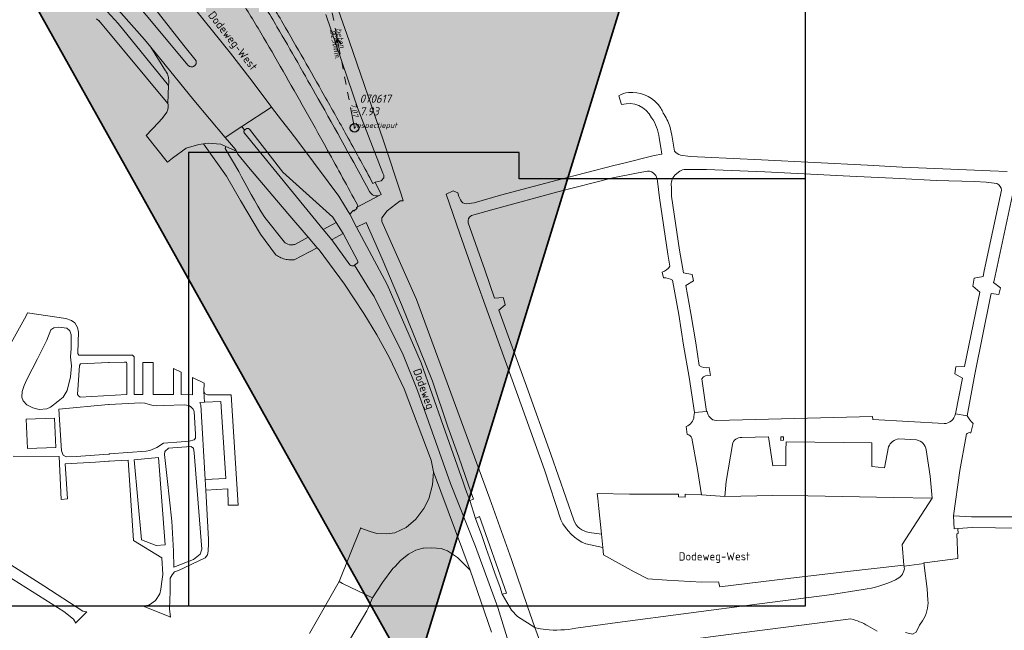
# Model space of a CAD drawing. Extents: x 148869 to 161638, y 453607 to 469810.
# Tile 38 of 256: x 153980 to 154205, y 460300 to 460439. Entities that reach past the tile are written whole.
import ezdxf
from ezdxf.enums import TextEntityAlignment as Align

# ---------------------------------------------------------------- set-up
doc = ezdxf.new("R2010")
doc.units = 0
doc.header["$PDMODE"] = 32
doc.header["$PDSIZE"] = 2
doc.linetypes.add('RI-GWA', pattern=[18.45, 6, -1.8, 1.75, -1.8, 1.75, -1.8, 1.75, -1.8])
doc.layers.get('0').update_dxf_attribs({"linetype": 'CONTINUOUS'})
doc.layers.get('DEFPOINTS').update_dxf_attribs({"linetype": 'CONTINUOUS'})
doc.layers.add('2021', color=41, linetype='CONTINUOUS')
doc.layers.add('2021 hatch', color=41, linetype='CONTINUOUS')
for name, color, linetype, lineweight in [('B-OI-RI-GWA-MATERIAAL-T18', 10, 'CONTINUOUS', 18), ('B-OI-RI-GWA-PUTDEKSELHOOGTE-T25', 10, 'CONTINUOUS', 25), ('B-OI-RI-GWA_BOB-T18', 10, 'CONTINUOUS', 18), ('B-OI-RI-GWA_DIAMETER-T18', 10, 'CONTINUOUS', 18), ('B-OI-RI-GWA_PUTNUMMER-T18', 10, 'CONTINUOUS', 18), ('B-OI-RI-GWA_RIOOLPUT-S', 10, 'CONTINUOUS', 25), ('B-OI-RI-GWA_TRANSPORTLEIDING-G', 10, 'RI-GWA', 18), ('B-OI-RI-STROOMRICHTING-S', 252, 'CONTINUOUS', 25), ('B-RO-OG-TOPOGRAFIE-T18', 2, 'CONTINUOUS', 18), ('B-RO-VH-VERHARDING_ASFALT-GV', 251, 'CONTINUOUS', 18), ('B-RO-VH-VERHARDING_FUNDERING_ZAND-GV', 251, 'CONTINUOUS', 18), ('B-RO-VH-VERHARDING_GESLOTEN-GV', 251, 'CONTINUOUS', 18), ('B-RO-VH-VERHARDING_HALFVERHARDING-GV', 251, 'CONTINUOUS', 18), ('B-RO-VH-VERHARDING_OPEN-GV', 251, 'CONTINUOUS', 18), ('N-OI-KG-BEHEERGRENS-G-2021', 221, 'XX-WERKGRENS', 35), ('X-XX-AL-TEKENBLAD-KADER-G-OZ', 1, 'CONTINUOUS', 25)]:
    doc.layers.add(name, color=color, linetype=linetype, lineweight=lineweight)
doc.styles.add('NLCS-ISO-M200-T18', font='NLCS-ISO.ttf', dxfattribs={"height": 0.36})
doc.styles.add('NLCS-ISO-M500-T18_CURSIEF', font='NLCS-ISO.ttf', dxfattribs={"oblique": 15, "height": 0.9})
doc.styles.add('NLCS-ISO-M750-T25_CURSIEF', font='NLCS-ISO.ttf', dxfattribs={"oblique": 15, "height": 1.875})
doc.linetypes.add('XX-WERKGRENS', pattern='A,0,[137,NLCS.SHX,S=0.1,R=0,X=-1.1,Y=-1.35],-6', length=6)

# ---------------------------------------------------------------- blocks, each defined once
blk = doc.blocks.new('ACMAP_ANN_TEMPLATE_gwa-diam')
at = {"color": 0, "linetype": 'ByBlock', "style": 'NLCS-ISO-M500-T18_CURSIEF', "oblique": 15}
blk.add_attdef('gwa-diam', (-2.2, -1.3), '', height=1.2, dxfattribs=at)
blk = doc.blocks.new('ACMAP_ANN_TEMPLATE_gwa-materiaal')
at = {"color": 0, "linetype": 'ByBlock', "style": 'NLCS-ISO-M500-T18_CURSIEF', "oblique": 15}
blk.add_attdef('gwa-mat', (-2.2, 0.2), '', height=1.2, dxfattribs=at)
blk = doc.blocks.new('ACMAP_ANN_TEMPLATE_gwa-nap-r')
at = {"color": 0, "linetype": 'ByBlock', "style": 'NLCS-ISO-M500-T18_CURSIEF', "oblique": 15}
blk.add_attdef('gwa-nap-r', (-5.6, 0.2), '', height=1.2, dxfattribs=at)
blk = doc.blocks.new('ACMAP_ANN_TEMPLATE_gwa-puth')
at = {"color": 0, "linetype": 'ByBlock', "style": 'NLCS-ISO-M750-T25_CURSIEF', "oblique": 15}
blk.add_attdef('gwa-puth', (3, -5), '', height=1.88, dxfattribs=at)
blk = doc.blocks.new('ACMAP_ANN_TEMPLATE_gwa-putnr')
at = {"color": 0, "linetype": 'ByBlock', "style": 'NLCS-ISO-M750-T25_CURSIEF', "oblique": 15}
blk.add_attdef('gwa-putnr', (3, -2.1), '', height=1.88, dxfattribs=at)
blk = doc.blocks.new('ACMAP_ANN_TEMPLATE_type knoop')
at = {"layer": 'DEFPOINTS', "style": 'NLCS-ISO-M500-T18_CURSIEF', "oblique": 15}
blk.add_attdef('type_knoop', (0, 0), '', height=1.2, dxfattribs=at)

msp = doc.modelspace()

# ---------------------------------------------------------------- hatches: boundary and pattern name
at = {"layer": '2021 hatch', "transparency": 33554636}
h = msp.add_hatch(color=256, dxfattribs=at)
h.dxf.hatch_style = 1
h.paths.add_polyline_path([(153826.57, 462066.25), (153947.46, 462191.01), (154055.28, 462277.11), (154084.55, 462323.51), (154239.31, 462326.82), (154306.49, 462353.82), (154388.2, 462469.94), (154437.2, 462500.14), (154551.66, 462589.48), (154652.94, 462620.29), (154689.97, 462631.74), (154910.27, 462447.69), (154936.89, 462395.54), (154956.69, 462367.04), (154981.01, 462341.27), (155014.96, 462312.37), (155089.08, 462252), (155130.97, 462169.29), (155163.94, 462056.17), (155148.2, 461966.87), (155196.02, 461912.58), (155217.82, 461862.57), (155303.92, 461822.34), (155485.37, 461548.33), (155521.4, 461502.48), (155581.82, 461452.82), (155601.14, 461355.07), (155613.01, 461296.61), (155560.2, 461155.81), (155085.91, 460999.21), (155039.1, 460983.21), (155010.86, 460976.06), (154725.47, 460991.08), (154655.4, 460953.15), (154605.07, 460869.27), (154486.06, 460830.39), (154402.82, 460843.98), (154171.11, 460596.17), (154145.15, 460533.59), (154069.54, 460287.95), (153971.58, 460462.91), (153513.93, 460549.99), (153569.41, 460682.03), (152881.49, 461034.8), (152904.11, 461239.2), (152951.54, 461324.49), (152972.83, 461377.93), (153021.69, 461437.41), (153109.43, 461452.97), (153391.54, 461591.62), (153665.34, 461928.76), (153805.21, 461951.08)])

# ---------------------------------------------------------------- linework, layer by layer
at = {"layer": '2021', "flags": 128}
msp.add_lwpolyline([(155601.14, 461355.07), (155613.01, 461296.61), (155560.2, 461155.81), (155085.91, 460999.21), (155039.1, 460983.21), (155010.86, 460976.06), (154725.47, 460991.08), (154655.4, 460953.15), (154605.07, 460869.27), (154486.06, 460830.39), (154402.82, 460843.98), (154171.11, 460596.17), (154145.15, 460533.59), (154069.54, 460287.95), (153971.58, 460462.91), (153513.93, 460549.99), (153569.41, 460682.03), (152881.49, 461034.8), (152904.11, 461239.2), (152951.54, 461324.49), (152972.83, 461377.93)], dxfattribs=at)
at = {"layer": 'B-OI-RI-GWA_RIOOLPUT-S'}
msp.add_point((154056.11, 460414.28), dxfattribs=at)
at = {"layer": 'B-OI-RI-GWA_TRANSPORTLEIDING-G'}
msp.add_line((154048.17, 460455.16), (154056.11, 460414.28), dxfattribs=at)
at = {"layer": 'B-OI-RI-STROOMRICHTING-S'}
msp.add_lwpolyline([(154053.11, 460433.44), (154052.14, 460434.72), (154051.7, 460433.17)], dxfattribs=at)
at = {"layer": 'B-RO-VH-VERHARDING_ASFALT-GV', "flags": 128}
for points in [[(154049.57, 460440.2), (154056.96, 460418.48), (154062.57, 460403.92), (154062.78, 460403.46), (154062.83, 460402.85), (154062.21, 460402.17), (154060.86, 460401.91), (154062.23, 460399.06), (154062.07, 460398.97), (154061.9, 460398.89), (154056.58, 460396.09), (154056.74, 460395.93), (154055.98, 460395.27), (154055.86, 460395.46), (154055.02, 460394.6), (154056.6, 460391.64), (154058.77, 460392.64), (154062.42, 460384.38), (154066.88, 460373.95), (154073.93, 460356.46), (154077.44, 460346.02), (154079.99, 460339.07), (154082.24, 460332.45), (154083.28, 460329.44), (154082.44, 460329.14), (154083.79, 460325.06), (154084.71, 460325.47), (154090.86, 460308.03), (154089.86, 460307.77), (154092.01, 460304.11), (154093.37, 460302.69), (154097.36, 460300.18), (154095.67, 460304.95), (154091.99, 460315.7), (154087.04, 460329.58), (154070.27, 460375.06), (154062.39, 460392.88), (154062.39, 460393.76), (154063.55, 460395.32), (154066.52, 460397.65), (154067.2, 460397.62), (154066.85, 460398.89), (154062.72, 460411.33), (154054.91, 460434.14), (154047.08, 460456.33)], [(154008.77, 460443.73), (154017.07, 460433.14), (154019.87, 460429.59), (154019.9, 460429.47), (154019.92, 460429.34), (154019.92, 460429.21), (154019.91, 460429.08), (154019.88, 460428.95), (154019.83, 460428.83), (154019.77, 460428.72), (154019.7, 460428.61), (154019.61, 460428.52), (154019.51, 460428.43), (154019.4, 460428.36), (154019.29, 460428.3), (154019.17, 460428.26), (154019.04, 460428.23), (154018.91, 460428.21), (154018.78, 460428.22), (154018.66, 460428.24), (154018.53, 460428.27), (154018.41, 460428.32), (154018.3, 460428.39), (154018.2, 460428.46), (154018.11, 460428.55), (153998.86, 460451.62)], [(153997.42, 460446.58), (154008.07, 460434.47), (154009.52, 460432.7), (154019.4, 460420.59), (154026.57, 460412.12), (154030.31, 460414.57), (154037.14, 460419.05), (154036.8, 460419.5), (154032.15, 460425.61), (154027.74, 460431.38), (154017.62, 460444)], [(153997.16, 460439.23), (153997.67, 460438.72), (153997.62, 460438.79), (154008.59, 460425.71), (154013.44, 460419.86), (154013.57, 460423.93), (154002.11, 460438.09), (153997.87, 460442.68)], [(154116.53, 460421.59), (154117.16, 460419.6)], [(154118.79, 460422.34), (154118.77, 460422.34)], [(154101.31, 460289.43), (154097.36, 460300.18), (154093.37, 460302.69), (154092.01, 460304.11), (154089.86, 460307.77), (154089.3, 460309.49), (154088.26, 460312.35), (154086.95, 460316.05), (154086.21, 460318.22), (154085.21, 460321.13), (154083.79, 460325.06), (154082.44, 460329.14), (154081.46, 460331.78), (154080.94, 460333.32), (154076.37, 460346.33), (154071.37, 460360.62), (154063.59, 460378.47), (154056.6, 460391.64), (154055.02, 460394.6), (154053.8, 460396.58), (154052.52, 460398.67), (154050.11, 460401.95), (154043.39, 460410.93), (154041.4, 460413.56), (154039.42, 460416.07), (154037.14, 460419.05), (154030.31, 460414.57), (154030.93, 460413.73), (154030.95, 460413.77), (154030.99, 460413.82), (154031.04, 460413.86), (154031.34, 460414.07), (154031.4, 460414.1), (154031.45, 460414.13), (154031.51, 460414.15), (154031.58, 460414.17), (154031.64, 460414.17), (154031.7, 460414.17), (154031.77, 460414.16), (154031.83, 460414.15), (154031.89, 460414.12), (154031.94, 460414.09), (154031.99, 460414.05), (154032.04, 460414.01), (154032.08, 460413.96), (154039.71, 460404.2), (154051.19, 460393.87), (154051.92, 460392.7), (154053.52, 460390.13), (154056.89, 460383.87), (154056.9, 460383.55), (154056.75, 460383.4), (154056.08, 460382.92), (154059.56, 460377.39), (154060.57, 460375.78), (154067.2, 460362.44), (154070.51, 460354.26), (154078.09, 460333.03), (154083.77, 460318.68), (154088.9, 460304.69), (154096.95, 460278.43)], [(154129.27, 460408.94), (154128.69, 460412.6), (154128.23, 460414.66)], [(154096.95, 460278.43), (154088.9, 460304.69), (154083.77, 460318.68), (154078.09, 460333.03), (154070.51, 460354.26), (154067.2, 460362.44), (154060.57, 460375.78), (154059.56, 460377.39), (154056.08, 460382.92), (154055.84, 460382.74), (154055.52, 460382.75), (154055.27, 460382.84), (154055.05, 460382.99), (154050.96, 460388.72), (154048.98, 460391.07), (154030.95, 460413.1), (154030.91, 460413.15), (154030.88, 460413.2), (154030.86, 460413.27), (154030.84, 460413.33), (154030.84, 460413.4), (154030.84, 460413.46), (154030.84, 460413.53), (154030.86, 460413.59), (154030.88, 460413.65), (154030.91, 460413.71), (154030.93, 460413.73), (154030.31, 460414.57), (154026.57, 460412.12), (154028.97, 460409.27), (154029.14, 460408.94), (154029.45, 460408.29), (154031.88, 460405.32), (154040.9, 460394.76), (154045.54, 460389.33), (154047.6, 460386.91), (154048, 460386.45), (154053.81, 460378.55), (154058.23, 460371.86), (154061.2, 460367.02), (154064.09, 460361.79), (154067.48, 460354.65), (154073.63, 460338.4), (154074.14, 460335.68), (154082.54, 460313.28), (154087.45, 460299.1)], [(154125.79, 460412.04), (154126.13, 460409.77), (154126.36, 460408.3), (154124.62, 460407.99), (154117.66, 460406.24), (154115.39, 460405.72), (154102.44, 460402.33), (154089.45, 460398.88), (154083.48, 460397.18), (154081.71, 460396.95)], [(154205.3, 460404.31), (154201.44, 460404.5), (154190.64, 460404.91), (154181.32, 460405.31), (154173.41, 460405.77), (154149.13, 460406.99), (154136.2, 460407.61), (154132.84, 460407.73), (154130.65, 460408.02)], [(154082.83, 460394.29), (154088.05, 460395.72), (154102.58, 460399.64), (154115.13, 460402.85), (154120.92, 460404.05), (154123.11, 460404.42)], [(154129.33, 460403.47), (154130.18, 460404.19)], [(154131.48, 460404.74), (154136.57, 460404.79), (154149.89, 460404.28), (154169.31, 460403.26), (154180.79, 460402.69), (154189.12, 460402.23), (154197.85, 460402.06), (154200.55, 460401.9), (154202.99, 460401.56)], [(154125.34, 460402.12), (154125.85, 460398.33), (154127.71, 460385.42), (154128.21, 460382.73)], [(154080.32, 460397.82), (154079.98, 460398.61), (154079.72, 460399.48), (154078.69, 460399.88), (154077.08, 460399.16), (154080.17, 460390.05), (154083.52, 460380.59), (154086.65, 460371.87), (154093.11, 460353.97), (154099.53, 460336.14), (154103.29, 460324.78)], [(154134.93, 460360.02), (154134.11, 460365.16), (154132.99, 460371.88), (154131.86, 460378.28), (154133.64, 460379.33), (154133.31, 460380.8), (154131.32, 460381.2), (154130.39, 460386.32), (154128.57, 460398.72), (154128.55, 460400.83)], [(154204.02, 460400.04), (154200.08, 460381.65), (154199.81, 460380.36), (154197.76, 460379.96), (154197.43, 460378.11), (154199.07, 460376.77), (154195.6, 460359.76), (154193.61, 460359.67), (154193.36, 460358.11), (154195.09, 460357.07), (154193.47, 460348.93), (154196.14, 460348.52)], [(154196.14, 460348.52), (154197.91, 460357.99), (154201.53, 460375.8), (154201.65, 460376.43), (154203.4, 460376.23), (154203.77, 460377.71), (154202.21, 460378.95), (154202.31, 460379.4), (154206.7, 460399.71)], [(154106.23, 460324.65), (154100.97, 460339.71), (154095.45, 460355.25), (154089.09, 460372.64), (154090.57, 460373.88), (154090.4, 460374.52), (154090.13, 460375.5), (154088.11, 460375.41), (154085.89, 460381.86), (154082.11, 460392.6)], [(154126.45, 460381.33), (154126.74, 460380.05)], [(154128.8, 460379.5), (154130.28, 460371.65), (154131.35, 460364.63), (154132.63, 460357.33), (154133.8, 460349.28), (154136.56, 460349.53), (154135.49, 460356.98)], [(154137.48, 460357.75), (154137.17, 460359.55)], [(154220, 460325.17), (154208.08, 460325.44), (154197.13, 460325.45), (154193.04, 460325.64), (154193.23, 460322.71), (154194.02, 460322.77), (154197.36, 460322.98), (154207.94, 460322.84), (154221.53, 460322.49)], [(154109.03, 460319.23), (154112.85, 460318.4), (154112.57, 460321.47), (154109.73, 460321.88)], [(154186.34, 460314.35), (154186.31, 460314.75), (154181.75, 460314.17), (154181.8, 460313.83), (154181.82, 460313.53)], [(154187.2, 460306.43), (154187.04, 460308.96), (154186.34, 460314.35)], [(154055.17, 460297.67), (154058.96, 460303.92), (154059.15, 460304.39), (154060.2, 460306.95), (154053.38, 460310.19), (154052.57, 460310.65), (154045.85, 460298.78)], [(154172.38, 460308.82), (154164.7, 460307.62), (154148.7, 460305.54), (154116.21, 460301.3), (154106.73, 460299.98)], [(154107.38, 460293.68), (154109.05, 460294.01), (154118.46, 460295.42), (154118.59, 460295.54), (154139.23, 460298.24), (154169.59, 460302.15)], [(154099.74, 460299.68), (154098.07, 460299.91), (154097.36, 460300.18), (154101.31, 460289.43)], [(154173.47, 460300.53), (154175.58, 460299.35)], [(154182.07, 460299.02), (154183.64, 460298.66), (154184.54, 460299.11), (154185.31, 460300.69), (154185.93, 460301.66)]]:
    msp.add_lwpolyline(points, dxfattribs=at)
for points in [[(154019.4, 460420.59), (154009.52, 460432.7), (154012.93, 460427.35), (154012.95, 460427.33), (154013.08, 460427.09), (154013.21, 460426.85), (154013.32, 460426.6), (154013.41, 460426.35), (154013.49, 460426.09), (154013.56, 460425.82), (154013.61, 460425.55), (154013.64, 460425.28), (154013.66, 460425.01), (154013.66, 460424.74), (154013.65, 460424.47), (154013.62, 460424.19), (154013.57, 460423.93), (154013.44, 460419.86), (154013.48, 460419.66), (154013.51, 460419.45), (154013.52, 460419.24), (154013.52, 460419.03), (154013.5, 460418.83), (154013.46, 460418.62), (154013.41, 460418.42), (154013.34, 460418.22), (154013.26, 460418.03), (154013.17, 460417.84), (154013.05, 460417.67), (154013.03, 460417.63), (154012.05, 460416.33), (154011.29, 460415.48), (154008.45, 460412.58), (154008.57, 460412.43), (154013.24, 460406.56), (154013.34, 460406.43), (154014.46, 460407.39), (154017.63, 460409.65), (154020.53, 460410.52), (154021.62, 460410.65), (154022.62, 460410.78), (154025.53, 460410.56), (154026.67, 460410.05), (154029.14, 460408.94), (154028.97, 460409.27), (154026.57, 460412.12)], [(154025.53, 460410.56), (154022.62, 460410.78), (154021.62, 460410.65), (154026.81, 460403.27), (154030.03, 460397.67), (154034.62, 460390.02), (154038.04, 460385.37), (154038.23, 460385.22), (154038.48, 460385.05), (154038.74, 460384.89), (154039.01, 460384.75), (154039.29, 460384.61), (154039.57, 460384.5), (154039.86, 460384.4), (154040.15, 460384.31), (154040.45, 460384.24), (154040.75, 460384.18), (154041.06, 460384.14), (154041.36, 460384.12), (154041.67, 460384.11), (154041.97, 460384.11), (154042.28, 460384.14), (154047.6, 460386.91), (154045.54, 460389.33), (154042.62, 460387.74), (154042.44, 460387.68), (154042.25, 460387.62), (154042.06, 460387.58), (154041.86, 460387.56), (154041.67, 460387.55), (154041.47, 460387.57), (154041.28, 460387.59), (154040.9, 460387.69), (154040.72, 460387.76), (154040.55, 460387.85), (154040.38, 460387.95), (154040.22, 460388.06), (154040.12, 460388.15), (154035.58, 460393.8), (154034.78, 460395.11), (154034, 460396.42), (154033.23, 460397.74), (154032.47, 460399.07), (154031.01, 460401.75), (154030.29, 460403.1), (154029.66, 460404.33), (154026.55, 460409.6), (154026.67, 460410.05)], [(154053.52, 460390.13), (154051.92, 460392.7), (154048.98, 460391.07), (154050.96, 460388.72), (154051.01, 460388.82)], [(154082.54, 460313.28), (154074.14, 460335.68), (154073.95, 460332.72), (154073.07, 460329.58), (154071.94, 460327.34), (154070.16, 460324.92), (154067.9, 460323.02), (154065.36, 460321.76), (154063.41, 460321.55), (154061.21, 460321.6), (154059.65, 460322.08), (154057.54, 460322.86), (154057.49, 460322.89), (154057.44, 460322.77), (154052.57, 460310.65), (154053.38, 460310.19), (154060.2, 460306.95), (154062.54, 460310.4), (154064.89, 460313.6), (154065.37, 460314.12), (154066.66, 460315.49), (154068.46, 460316.9), (154070.12, 460317.79), (154071.73, 460318.31), (154071.85, 460318.31), (154073.8, 460318.38), (154075.95, 460318.19), (154076.56, 460318), (154077.38, 460317.7), (154079.63, 460316.15)]]:
    msp.add_lwpolyline(points, close=True, dxfattribs=at)
at = {"layer": 'B-RO-VH-VERHARDING_ASFALT-GV'}
for points in [[(154118.77, 460422.34, 0.178432), (154116.53, 460421.59)], [(154125.38, 460419.78, 0.240327), (154118.79, 460422.34)], [(154117.16, 460419.6, -0.368494), (154124.01, 460416.61)], [(154126.71, 460417.68, 0.080305), (154125.38, 460419.78)], [(154128.23, 460414.66, 0.049267), (154126.71, 460417.68)], [(154124.01, 460416.61, -0.119813), (154125.79, 460412.04)], [(154130.65, 460408.02, -0.114438), (154129.27, 460408.94)], [(154123.11, 460404.42, -0.417289), (154125.34, 460402.12)], [(154128.55, 460400.83, -0.242328), (154129.33, 460403.47)], [(154130.18, 460404.19, -0.134267), (154131.48, 460404.74)], [(154202.99, 460401.56, -0.248075), (154204.02, 460400.04)], [(154081.71, 460396.95, -0.314569), (154080.32, 460397.82)], [(154082.11, 460392.6, -0.318427), (154082.83, 460394.29)], [(154128.21, 460382.73, -0.178009), (154126.45, 460381.33)], [(154126.74, 460380.05, -0.129392), (154128.8, 460379.5)], [(154137.17, 460359.55, -0.218447), (154134.93, 460360.02)], [(154135.49, 460356.98, -0.299586), (154137.48, 460357.75)], [(154103.29, 460324.78, 0.189012), (154109.03, 460319.23)], [(154109.73, 460321.88, -0.270367), (154106.23, 460324.65)], [(154181.82, 460313.53, -0.262724), (154179.8, 460311.06)], [(154179.8, 460311.06, -0.07627), (154172.38, 460308.82)], [(154185.93, 460301.66, 0.17697), (154187.2, 460306.43)], [(154169.59, 460302.15, -0.067787), (154173.47, 460300.53)], [(154106.73, 460299.98, -0.070333), (154099.74, 460299.68)]]:
    msp.add_lwpolyline(points, format="xyb", dxfattribs=at)
at = {"layer": 'B-RO-VH-VERHARDING_FUNDERING_ZAND-GV', "flags": 128}
msp.add_lwpolyline([(154090.86, 460308.03), (154084.71, 460325.47), (154083.79, 460325.06), (154085.21, 460321.13), (154086.21, 460318.22), (154086.95, 460316.05), (154088.26, 460312.35), (154089.3, 460309.49), (154089.86, 460307.77)], close=True, dxfattribs=at)
at = {"layer": 'B-RO-VH-VERHARDING_GESLOTEN-GV'}
for points in [[(154038.38, 460437.4, 0.014441), (154032.94, 460446.17)], [(154029.39, 460444.48, -0.011398), (154034.7, 460436)], [(154047.81, 460420.93, 0.003426), (154038.38, 460437.4)], [(154034.7, 460436, -0.004825), (154044.77, 460418.45)], [(154059.54, 460399.72, 0.005317), (154047.81, 460420.93)], [(154044.77, 460418.45, -0.001653), (154049.52, 460409.93)], [(154049.52, 460409.93, -0.002192), (154056.38, 460397.42)], [(154061.9, 460398.89, -0.379993), (154059.54, 460399.72)], [(154056.83, 460396.52, -0.234175), (154056.58, 460396.09)]]:
    msp.add_lwpolyline(points, format="xyb", dxfattribs=at)
at = {"layer": 'B-RO-VH-VERHARDING_GESLOTEN-GV', "flags": 128}
for points in [[(154056.58, 460396.09), (154061.9, 460398.89)], [(154056.38, 460397.42), (154056.83, 460396.52)]]:
    msp.add_lwpolyline(points, dxfattribs=at)
at = {"layer": 'B-RO-VH-VERHARDING_HALFVERHARDING-GV', "flags": 128}
for points in [[(153978.05, 460339.26), (153988.62, 460339.23), (153989.05, 460329.41), (153990.5, 460329.54), (153989.99, 460337.52), (153996.86, 460337.94), (153999.88, 460338.13), (154000, 460338.14), (154000.12, 460338.14), (154001.35, 460338.22), (154004.39, 460338.4), (154005.58, 460320), (154012.03, 460316.06), (154012.29, 460312.28), (154012.07, 460310.68), (154011.83, 460308.91), (154011.59, 460307.83), (154010.64, 460306.31), (154009.27, 460305.31), (154007.88, 460305), (154008.01, 460304.95), (154013.9, 460302.57), (154014.03, 460302.52), (154013.8, 460304.4), (154013.93, 460308.36), (154013.96, 460310.47), (154013.98, 460311.4), (154014.44, 460312.17), (154014.99, 460312.87), (154015.9, 460313.17), (154021.96, 460316.07), (154022.53, 460316.76), (154022.68, 460317.56), (154022.71, 460319.32), (154022.73, 460320.24), (154022.09, 460331.56), (154021.95, 460333.97), (154020.99, 460350.99), (154020.91, 460351.18), (154020.82, 460351.37), (154020.72, 460351.56), (154021.78, 460351.59), (154021.69, 460354.09), (154021.75, 460355.95), (154019.07, 460357.24), (154019.07, 460353.33), (154016.48, 460353.34), (154016.48, 460358.49), (154014.74, 460359.33), (154014.74, 460353.35), (154010.04, 460353.38), (154010.04, 460360.66), (154007.74, 460360.67), (154007.74, 460353.39), (154005.73, 460353.4), (154005.73, 460360.68), (154005.73, 460361.98), (154005.39, 460362.35), (154003.05, 460362.35), (154000, 460362.35), (153993.09, 460362.4), (153992.88, 460362.71), (153992.96, 460365.41), (153993.04, 460367.65), (153992.8, 460368.7), (153992.2, 460369.73), (153991.41, 460370.28), (153990.1, 460370.71), (153981.36, 460372.04), (153981.01, 460371.35), (153977.27, 460364.52)], [(154136.75, 460349.53), (154136.56, 460349.53), (154133.8, 460349.28), (154133.71, 460348.37)], [(154190.88, 460346.73), (154174.57, 460347.66), (154174.53, 460348.35), (154138.83, 460347.41)], [(154196.14, 460348.52), (154193.47, 460348.93)], [(154131.94, 460346.09), (154132.16, 460344.21)], [(154197.04, 460344.59), (154197.53, 460346.72)], [(154133.26, 460343.39), (154134.5, 460336.28), (154135.47, 460330.48), (154140.8, 460330.09), (154141.05, 460333.49), (154142.5, 460341.99)], [(154144.62, 460343.52), (154150.78, 460343.73), (154151.72, 460337.1), (154154.7, 460337.19), (154154.75, 460340.65), (154154.78, 460342.54), (154174.41, 460342.3), (154174.39, 460340.4), (154174.34, 460336.92), (154177.31, 460336.65), (154178.21, 460341.45)], [(154180.55, 460343.23), (154184.62, 460342.99)], [(154186.79, 460340.72), (154187.68, 460334.74), (154188.16, 460329.7), (154181.32, 460319.09), (154181.72, 460314.36), (154181.75, 460314.17), (154186.31, 460314.75), (154186.29, 460314.9), (154187.05, 460314.97), (154194.07, 460315.89), (154193.79, 460321.56), (154194.12, 460321.63), (154194.02, 460322.77), (154193.23, 460322.71), (154193.04, 460325.64), (154194.52, 460336.05), (154195.92, 460343.94)]]:
    msp.add_lwpolyline(points, dxfattribs=at)
for points in [[(153985.73, 460350.11), (153983.99, 460349.97), (153982.54, 460350.36), (153981.22, 460351.04), (153980.37, 460351.93), (153980.06, 460352.76), (153980.12, 460354.05), (153980.62, 460355.4), (153981.2, 460356.8), (153983.66, 460361.55), (153985.74, 460365.79), (153986.68, 460368.15), (153987.35, 460368.62), (153988.54, 460368.79), (153990.33, 460368.55), (153991.05, 460367.92), (153991.3, 460367.04), (153991.3, 460363.92), (153991.18, 460362), (153991.39, 460359.91), (153991.18, 460357.45), (153990.42, 460354.26), (153989.53, 460352.74), (153988.39, 460351.87), (153986.62, 460350.47)], [(154000, 460360.68), (154003.55, 460360.8), (154003.95, 460360.73), (154004.02, 460360.42), (154004.02, 460353.37), (153993.41, 460352.8), (153992.97, 460353.04), (153992.75, 460353.39), (153993.2, 460360.01), (153993.49, 460360.4), (153999.88, 460360.67)], [(154021.99, 460353.55), (154021.69, 460354.09), (154021.78, 460351.59), (154025.56, 460351.74), (154026.7, 460334.19), (154021.95, 460333.97), (154022.09, 460331.56), (154027.15, 460331.8), (154027.22, 460328.12), (154029.49, 460328.09), (154027.88, 460353.28), (154022.53, 460353.31)], [(153989.09, 460340.48), (153988.52, 460350.04), (153999.88, 460351.09), (154000, 460351.1), (154007.25, 460351.46), (154008.17, 460351.4), (154008.97, 460351.18), (154009.77, 460350.95), (154010.25, 460350.83), (154010.89, 460350.79), (154012.5, 460350.85), (154017.13, 460351.02), (154018.2, 460350.86), (154018.62, 460350.61), (154019.02, 460350.28), (154019.21, 460350.01), (154019.43, 460349.53), (154019.76, 460344.33), (154019.72, 460343.42), (154019.45, 460343.04), (154018.3, 460342.68), (154016.5, 460342.56), (154012.45, 460342.27), (154010.89, 460341.28), (154009.33, 460340.55), (154008.48, 460340.41), (154000.12, 460339.79), (154000, 460339.78), (153999.88, 460339.78), (153992.51, 460339.23), (153990.15, 460339.16), (153989.48, 460339.54)], [(153987.79, 460341.25), (153981.32, 460341.01), (153981.07, 460347.75), (153987.54, 460348)], [(154154.21, 460343.71), (154154.19, 460342.92), (154153.55, 460342.89), (154153.57, 460343.69)], [(154013.59, 460341.08), (154018.66, 460341.5), (154019.27, 460341.14), (154019.47, 460340.05), (154021.24, 460318.02), (154020.79, 460316.88), (154019.32, 460315.7), (154014.79, 460313.95), (154014.74, 460317.61), (154014.32, 460324.46), (154013.25, 460334.18), (154012.65, 460339.66), (154012.76, 460340.37)], [(154012.85, 460319.01), (154010.73, 460318.87), (154007.43, 460320.18), (154005.76, 460338.46), (154011.33, 460338.97)], [(154113.01, 460316.74), (154120.07, 460312.89), (154123.2, 460311.23), (154127.52, 460310.97), (154135.53, 460310.5), (154139.33, 460310.59), (154139.62, 460309.41), (154155.27, 460311.35), (154168.79, 460312.95), (154180.97, 460314.28), (154181.72, 460314.36), (154181.32, 460319.09), (154188.16, 460329.7), (154179.4, 460329.83), (154159.78, 460330.22), (154151.71, 460330.27), (154140.8, 460330.09), (154135.47, 460330.48), (154131.68, 460330.58), (154131.67, 460329.96), (154130.17, 460329.99), (154130.19, 460330.61), (154119, 460330.58), (154111.59, 460330.79), (154111.72, 460329.59), (154111.95, 460327.31), (154112.57, 460321.47), (154112.85, 460318.4)], [(153971.77, 460318.03), (153971.73, 460318.08), (153970.36, 460315.74), (153973.62, 460313.84), (153989.68, 460303.78), (153991.86, 460302.07), (153992.36, 460301.15), (153992.48, 460301.28), (153994.78, 460303.61), (153994.9, 460303.73), (153993.98, 460303.91), (153985.05, 460309.64), (153974.09, 460316.63), (153973.49, 460316.99)]]:
    msp.add_lwpolyline(points, close=True, dxfattribs=at)
at = {"layer": 'B-RO-VH-VERHARDING_HALFVERHARDING-GV'}
for points in [[(154138.83, 460347.41, -0.369672), (154136.75, 460349.53)], [(154133.71, 460348.37, -0.306723), (154131.94, 460346.09)], [(154193.47, 460348.93, -0.35016), (154190.88, 460346.73)], [(154197.53, 460346.72, -0.052546), (154196.14, 460348.52)], [(154132.16, 460344.21, -0.301677), (154133.26, 460343.39)], [(154142.5, 460341.99, -0.396703), (154144.62, 460343.52)], [(154178.21, 460341.45, -0.277094), (154180.55, 460343.23)], [(154184.62, 460342.99, -0.330781), (154186.79, 460340.72)], [(154195.92, 460343.94, -0.521555), (154197.04, 460344.59)]]:
    msp.add_lwpolyline(points, format="xyb", dxfattribs=at)
at = {"layer": 'B-RO-VH-VERHARDING_OPEN-GV'}
for points in [[(154032.94, 460446.17, -0.014441), (154038.38, 460437.4)], [(154039.74, 460438.19, 0.014366), (154034.25, 460447.04)], [(154038.38, 460437.4, -0.003426), (154047.81, 460420.93)], [(154049.18, 460421.71, 0.003396), (154039.74, 460438.19)], [(154054.29, 460412.59, 0.002314), (154049.18, 460421.71)], [(154047.81, 460420.93, -0.005317), (154059.54, 460399.72)], [(154059.95, 460402.28, 0.002626), (154054.29, 460412.59)], [(154059.54, 460399.72, 0.379993), (154061.9, 460398.89)]]:
    msp.add_lwpolyline(points, format="xyb", dxfattribs=at)
at = {"layer": 'B-RO-VH-VERHARDING_OPEN-GV', "flags": 128}
for points in [[(154062.23, 460399.06), (154060.86, 460401.91), (154060.32, 460401.61), (154059.95, 460402.28)], [(154061.9, 460398.89), (154062.07, 460398.97), (154062.23, 460399.06)]]:
    msp.add_lwpolyline(points, dxfattribs=at)
at = {"layer": 'DEFPOINTS', "flags": 128}
msp.add_lwpolyline([(153544.1, 460305.02), (153544.1, 460735.52), (154159.1, 460735.52), (154159.1, 460402.65), (154093.77, 460402.65), (154093.77, 460408.69), (154018.15, 460408.69), (154018.15, 460305.02)], close=True, dxfattribs=at)
at = {"layer": 'N-OI-KG-BEHEERGRENS-G-2021', "flags": 128}
msp.add_lwpolyline([(153826.57, 462066.25), (153947.46, 462191.01), (154055.28, 462277.11), (154084.55, 462323.51), (154239.31, 462326.82), (154306.49, 462353.82), (154388.2, 462469.94), (154437.2, 462500.14), (154551.66, 462589.48), (154652.94, 462620.29), (154689.97, 462631.74), (154910.27, 462447.69), (154936.89, 462395.54), (154956.69, 462367.04), (154981.01, 462341.27), (155014.96, 462312.37), (155089.08, 462252), (155130.97, 462169.29), (155163.94, 462056.17), (155148.2, 461966.87), (155196.02, 461912.58), (155217.82, 461862.57), (155303.92, 461822.34), (155485.37, 461548.33), (155521.4, 461502.48), (155581.82, 461452.82), (155601.14, 461355.07), (155613.01, 461296.61), (155560.2, 461155.81), (155085.91, 460999.21), (155039.1, 460983.21), (155010.86, 460976.06), (154725.47, 460991.08), (154655.4, 460953.15), (154605.07, 460869.27), (154486.06, 460830.39), (154402.82, 460843.98), (154171.11, 460596.17), (154145.15, 460533.59), (154069.54, 460287.95), (153971.58, 460462.91), (153513.93, 460549.99), (153569.41, 460682.03), (152881.49, 461034.8), (152904.11, 461239.2), (152951.54, 461324.49), (152972.83, 461377.93), (153021.69, 461437.41), (153109.43, 461452.97), (153391.54, 461591.62), (153665.34, 461928.76), (153805.21, 461951.08)], close=True, dxfattribs=at)
at = {"layer": 'X-XX-AL-TEKENBLAD-KADER-G-OZ'}
msp.add_lwpolyline([(153544.1, 460735.52), (154159.1, 460735.52), (154159.1, 460305.02), (153544.1, 460305.02)], close=True, dxfattribs=at)

# ---------------------------------------------------------------- block references
at = {"layer": 'B-OI-RI-GWA-MATERIAAL-T18', "rotation": 280.9915359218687}
msp.add_blockref('ACMAP_ANN_TEMPLATE_gwa-materiaal', (154052.14, 460434.72), dxfattribs=at).add_auto_attribs({'gwa-mat': 'beton'})
at = {"layer": 'B-OI-RI-GWA-PUTDEKSELHOOGTE-T25'}
msp.add_blockref('ACMAP_ANN_TEMPLATE_gwa-puth', (154054.28, 460422.11), dxfattribs=at).add_auto_attribs({'gwa-puth': '7.93'})
at = {"layer": 'B-OI-RI-GWA_BOB-T18', "rotation": 280.9915359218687}
msp.add_blockref('ACMAP_ANN_TEMPLATE_gwa-nap-r', (154056.11, 460414.28), dxfattribs=at).add_auto_attribs({'gwa-nap-r': '7.07'})
at = {"layer": 'B-OI-RI-GWA_DIAMETER-T18', "rotation": 280.9915359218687}
msp.add_blockref('ACMAP_ANN_TEMPLATE_gwa-diam', (154052.14, 460434.72), dxfattribs=at).add_auto_attribs({'gwa-diam': '%%c250mm.'})
at = {"layer": 'B-OI-RI-GWA_PUTNUMMER-T18'}
msp.add_blockref('ACMAP_ANN_TEMPLATE_gwa-putnr', (154054.28, 460422.11), dxfattribs=at).add_auto_attribs({'gwa-putnr': '070617'})
at = {"layer": 'DEFPOINTS'}
msp.add_blockref('ACMAP_ANN_TEMPLATE_type knoop', (154056.11, 460414.28), dxfattribs=at).add_auto_attribs({'type_knoop': 'inspectieput'})

# ---------------------------------------------------------------- texts
at = {"layer": 'B-RO-OG-TOPOGRAFIE-T18', "style": 'NLCS-ISO-M200-T18'}
for s, rotation, p in [('Dodeweg-West', 308.3, (154028.08, 460434)), ('Dodeweg', 289.7, (154071.7, 460354.57)), ('Dodeweg-West', 0.2, (154138.38, 460316.13))]:
    msp.add_text(s, height=1.875, rotation=rotation, dxfattribs=at).set_placement(p, align=Align.MIDDLE)

doc.saveas('drawing.dxf')
